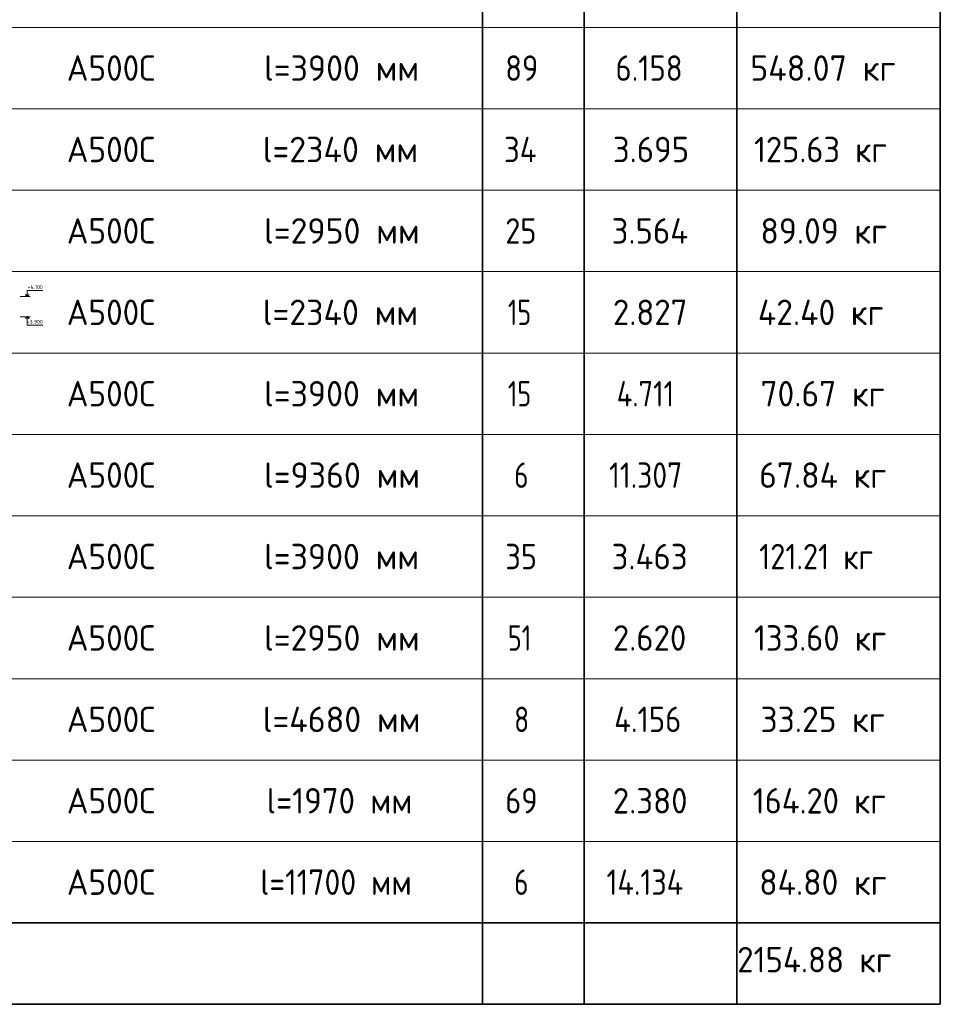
# Model space of a CAD drawing. Header units: metres. Extents: x -38 to 107, y -15 to 21.
# Tile 70 of 89: x 77 to 86, y -4 to 6. Entities that reach past the tile are written whole.
import ezdxf

# ---------------------------------------------------------------- set-up
doc = ezdxf.new("R2010")
doc.units = ezdxf.units.M
doc.styles.add('ISOCPEUR', font='txt')

# ---------------------------------------------------------------- blocks, each defined once
blk = doc.blocks.new('СЛОЖНЫЙ_ОБЪЕКТ_28')
at = {"color": 7, "linetype": 'Continuous', "lineweight": 13, "transparency": 33554687}
blk.add_line((77.4767, 3.2276), (77.3767, 3.2276), dxfattribs=at)
at = {"color": 7, "linetype": 'Continuous', "lineweight": 35, "transparency": 33554687}
blk.add_lwpolyline([(77.4286, 3.2094), (77.4467, 3.2276), (77.4649, 3.2094)], dxfattribs=at)
at = {"color": 7, "linetype": 'Continuous', "lineweight": 13, "transparency": 33554687}
blk.add_lwpolyline([(77.4467, 3.2276), (77.4467, 3.1466), (77.6002, 3.1466)], dxfattribs=at)
blk = doc.blocks.new('СЛОЖНЫЙ_ОБЪЕКТ_29')
at = {"color": 7, "linetype": 'Continuous', "lineweight": 13, "transparency": 33554687}
blk.add_line((77.4767, 3.4276), (77.3767, 3.4276), dxfattribs=at)
blk.add_lwpolyline([(77.4467, 3.4276), (77.4467, 3.4876), (77.6002, 3.4876)], dxfattribs=at)
at = {"color": 7, "linetype": 'Continuous', "lineweight": 35, "transparency": 33554687}
blk.add_lwpolyline([(77.4286, 3.4457), (77.4467, 3.4276), (77.4649, 3.4457)], dxfattribs=at)

msp = doc.modelspace()

# ---------------------------------------------------------------- linework, layer by layer
at = {"color": 7, "linetype": 'Continuous', "lineweight": 35, "transparency": 33554687}
for p, q in [((81.9198, 6.8717), (81.9198, 6.0717)), ((82.9198, 6.8717), (82.9198, 6.0717)), ((84.4198, 6.8717), (84.4198, 6.0717)), ((86.4198, 6.8717), (86.4198, 6.0717)), ((81.9198, 6.0717), (81.9198, 5.2717)), ((82.9198, 6.0717), (82.9198, 5.2717)), ((84.4198, 6.0717), (84.4198, 5.2717)), ((86.4198, 6.0717), (86.4198, 5.2717)), ((81.9198, 5.2717), (81.9198, 4.4717)), ((82.9198, 5.2717), (82.9198, 4.4717)), ((84.4198, 5.2717), (84.4198, 4.4717)), ((86.4198, 5.2717), (86.4198, 4.4717)), ((81.9198, 4.4717), (81.9198, 3.6717)), ((82.9198, 4.4717), (82.9198, 3.6717)), ((84.4198, 4.4717), (84.4198, 3.6717)), ((86.4198, 4.4717), (86.4198, 3.6717)), ((81.9198, 3.6717), (81.9198, 2.8717)), ((82.9198, 3.6717), (82.9198, 2.8717)), ((84.4198, 3.6717), (84.4198, 2.8717)), ((86.4198, 3.6717), (86.4198, 2.8717)), ((81.9198, 2.8717), (81.9198, 2.0717)), ((82.9198, 2.8717), (82.9198, 2.0717)), ((84.4198, 2.8717), (84.4198, 2.0717)), ((86.4198, 2.8717), (86.4198, 2.0717)), ((81.9198, 2.0717), (81.9198, 1.2717)), ((82.9198, 2.0717), (82.9198, 1.2717)), ((84.4198, 2.0717), (84.4198, 1.2717)), ((86.4198, 2.0717), (86.4198, 1.2717)), ((81.9198, 1.2717), (81.9198, 0.4717)), ((82.9198, 1.2717), (82.9198, 0.4717)), ((84.4198, 1.2717), (84.4198, 0.4717)), ((86.4198, 1.2717), (86.4198, 0.4717)), ((81.9198, 0.4717), (81.9198, -0.3283)), ((82.9198, 0.4717), (82.9198, -0.3283)), ((84.4198, 0.4717), (84.4198, -0.3283)), ((86.4198, 0.4717), (86.4198, -0.3283)), ((81.9198, -0.3283), (81.9198, -1.1283)), ((82.9198, -0.3283), (82.9198, -1.1283)), ((84.4198, -0.3283), (84.4198, -1.1283)), ((86.4198, -0.3283), (86.4198, -1.1283)), ((81.9198, -1.1283), (81.9198, -1.9283)), ((82.9198, -1.1283), (82.9198, -1.9283)), ((84.4198, -1.1283), (84.4198, -1.9283)), ((86.4198, -1.1283), (86.4198, -1.9283)), ((81.9198, -1.9283), (81.9198, -2.7283)), ((82.9198, -1.9283), (82.9198, -2.7283)), ((84.4198, -1.9283), (84.4198, -2.7283)), ((86.4198, -1.9283), (86.4198, -2.7283)), ((67.9198, -2.7283), (86.4198, -2.7283)), ((81.9198, -2.7283), (81.9198, -3.5283)), ((82.9198, -2.7283), (82.9198, -3.5283)), ((84.4198, -2.7283), (84.4198, -3.5283)), ((86.4198, -3.5283), (86.4198, -2.7283)), ((67.9198, -3.5283), (86.4198, -3.5283))]:
    msp.add_line(p, q, dxfattribs=at)
at = {"color": 7, "linetype": 'Continuous', "lineweight": 13, "transparency": 33554687}
for p, q in [((86.4198, 6.0717), (67.9198, 6.0717)), ((86.4198, 5.2717), (67.9198, 5.2717)), ((86.4198, 4.4717), (67.9198, 4.4717)), ((86.4198, 3.6717), (67.9198, 3.6717)), ((86.4198, 2.8717), (67.9198, 2.8717)), ((86.4198, 2.0717), (67.9198, 2.0717)), ((86.4198, 1.2717), (67.9198, 1.2717)), ((86.4198, 0.4717), (67.9198, 0.4717)), ((86.4198, -0.3283), (67.9198, -0.3283)), ((86.4198, -1.1283), (67.9198, -1.1283)), ((86.4198, -1.9283), (67.9198, -1.9283)), ((86.4198, -2.7283), (67.9198, -2.7283))]:
    msp.add_line(p, q, dxfattribs=at)

# ---------------------------------------------------------------- block references
at = {"color": 7, "linetype": 'Continuous', "lineweight": 35, "transparency": 33554687}
for name in ['СЛОЖНЫЙ_ОБЪЕКТ_29', 'СЛОЖНЫЙ_ОБЪЕКТ_28']:
    msp.add_blockref(name, (0, 0), dxfattribs=at)

# ---------------------------------------------------------------- texts
at = {"color": 7, "linetype": 'Continuous', "lineweight": 35, "transparency": 33554687, "char_height": 0.25, "attachment_point": 7, "style": 'ISOCPEUR'}
for s, insert, width in [('\\W0.97;l=3900 мм', (79.7748, 5.5467), 1.645081), ('\\W0.95;А500С', (77.8357, 5.5467), 1.042909), ('\\W0.87;89', (82.1448, 5.5467), 0.45901), ('\\W0.88;6.158', (83.2273, 5.5467), 0.834261), ('\\W0.97;548.07 кг', (84.5523, 5.5467), 1.594848), ('\\W0.95;А500С', (77.8357, 4.7467), 1.042909), ('\\W0.97;l=2340 мм', (79.7623, 4.7467), 1.670194), ('\\W0.88;34', (82.1323, 4.7467), 0.484994), ('\\W0.94;3.695', (83.2023, 4.7467), 0.891676), ('\\W0.93;125.63 кг', (84.5898, 4.7467), 1.515712), ('\\W0.95;А500С', (77.8357, 3.9467), 1.042909), ('\\W0.97;l=2950 мм', (79.7748, 3.9467), 1.645081), ('\\W0.87;25', (82.1448, 3.9467), 0.45901), ('\\W0.94;3.564', (83.1898, 3.9467), 0.916955), ('\\W0.96;89.09 кг', (84.6523, 3.9467), 1.394319), ('\\W0.95;А500С', (77.8357, 3.1467), 1.042909), ('\\W0.97;l=2340 мм', (79.7623, 3.1467), 1.670194), ('\\W0.75;15', (82.1698, 3.1467), 0.393567), ('\\W0.94;2.827', (83.2023, 3.1467), 0.891676), ('\\W0.96;42.40 кг', (84.6273, 3.1467), 1.444594), ('\\W0.97;l=3900 мм', (79.7748, 2.3467), 1.645081), ('\\W0.95;А500С', (77.8357, 2.3467), 1.042909), ('\\W0.75;15', (82.1698, 2.3467), 0.393567), ('\\W0.82;4.711', (83.2398, 2.3467), 0.802569), ('\\W0.96;70.67 кг', (84.6523, 2.3467), 1.394319), ('\\W0.95;А500С', (77.8357, 1.5467), 1.042909), ('\\W0.97;l=9360 мм', (79.7748, 1.5467), 1.645081), ('\\W0.78;6', (82.2323, 1.5467), 0.272006), ('\\W0.85;11.307', (83.1648, 1.5467), 0.955676), ('\\W0.96;67.84 кг', (84.6398, 1.5467), 1.419458), ('\\W0.95;А500С', (77.8357, 0.7467), 1.042909), ('\\W0.97;l=3900 мм', (79.7748, 0.7467), 1.645081), ('\\W0.87;35', (82.1448, 0.7467), 0.45901), ('\\W0.94;3.463', (83.1898, 0.7467), 0.916955), ('\\W0.87;121.21 кг', (84.6398, 0.7467), 1.40768), ('\\W0.95;А500С', (77.8357, -0.0533), 1.042909), ('\\W0.97;l=2950 мм', (79.7748, -0.0533), 1.645081), ('\\W0.75;51', (82.1698, -0.0533), 0.393567), ('\\W0.94;2.620', (83.2023, -0.0533), 0.891676), ('\\W0.93;133.60 кг', (84.5898, -0.0533), 1.515712), ('\\W0.95;А500С', (77.8357, -0.8533), 1.042909), ('\\W0.97;l=4680 мм', (79.7623, -0.8533), 1.670194), ('\\W0.78;8', (82.2323, -0.8533), 0.272006), ('\\W0.88;4.156', (83.2148, -0.8533), 0.859762), ('\\W0.96;33.25 кг', (84.6523, -0.8533), 1.394319), ('\\W0.95;А500С', (77.8357, -1.6533), 1.042909), ('\\W0.94;l=1970 мм', (79.7998, -1.6533), 1.591262), ('\\W0.87;69', (82.1448, -1.6533), 0.45901), ('\\W0.94;2.380', (83.2023, -1.6533), 0.891676), ('\\W0.93;164.20 кг', (84.5773, -1.6533), 1.5409), ('\\W0.95;А500С', (77.8357, -2.4533), 1.042909), ('\\W0.91;l=11700 мм', (79.7373, -2.4533), 1.71349), ('\\W0.78;6', (82.2323, -2.4533), 0.272006), ('\\W0.86;14.134', (83.1398, -2.4533), 1.006676), ('\\W0.96;84.80 кг', (84.6398, -2.4533), 1.419458), ('\\W0.94;2154.88 кг', (84.4244, -3.2142), 1.716601)]:
    msp.add_mtext(s, dxfattribs=dict(at, insert=insert, width=width))
at = {"color": 7, "linetype": 'Continuous', "lineweight": 13, "transparency": 33554687, "char_height": 0.0375, "attachment_point": 9, "style": 'ISOCPEUR'}
for s, insert, width in [('\\A1;{\\fISOCPEUR|i0|b0;\\H0.037500;\\W1.000000;\\C7;+4.100}\\P', (77.6002, 3.5013), 0.155671), ('\\A1;{\\fISOCPEUR|i0|b0;\\H0.037500;\\W1.000000;\\C7;+3.900}\\P', (77.6002, 3.1603), 0.160312)]:
    msp.add_mtext(s, dxfattribs=dict(at, insert=insert, width=width))

doc.saveas('drawing.dxf')
